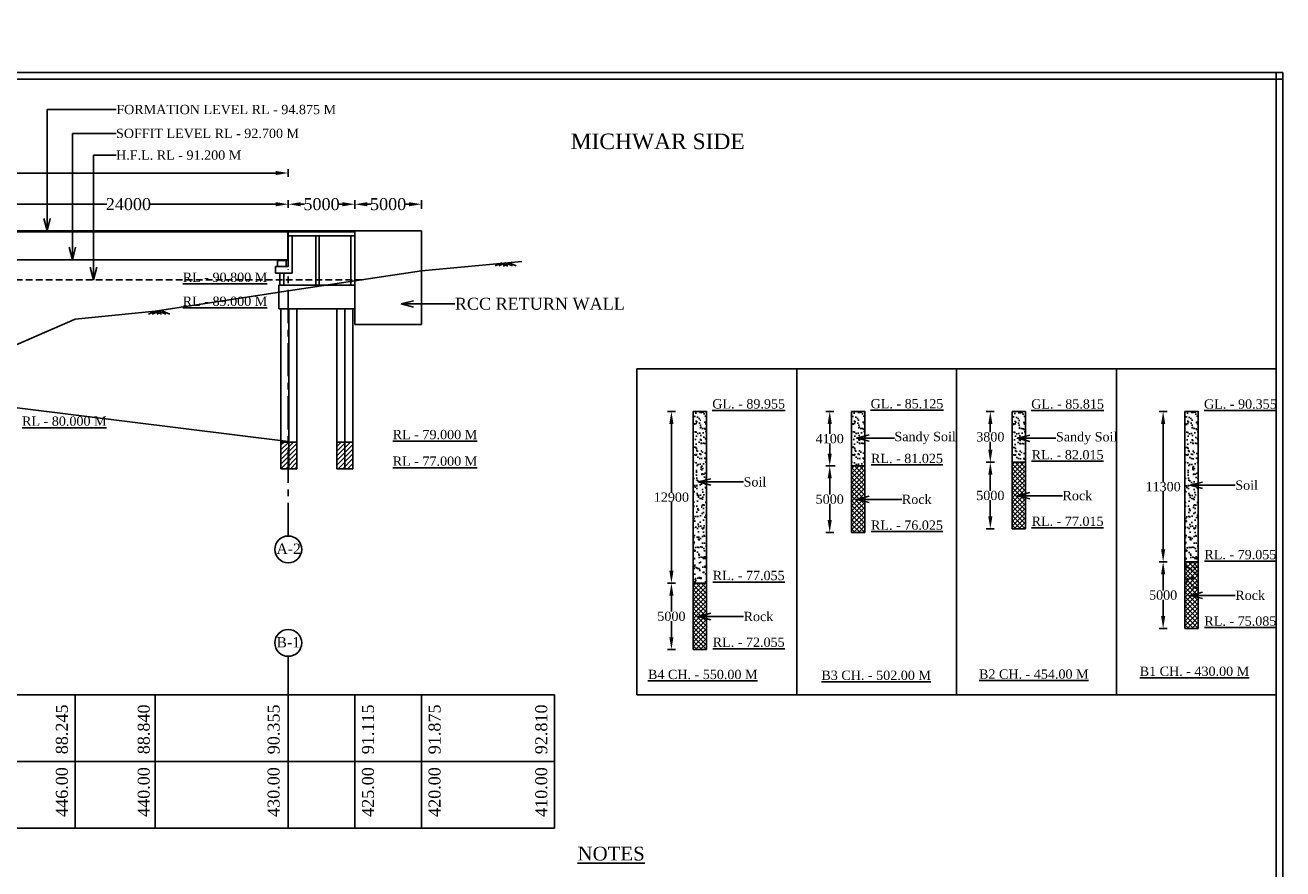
# Model space of a CAD drawing. Header units: millimetres. Extents: x 103078 to 7104496, y -104267 to 320261.
# Tile 8 of 12: x 506543 to 600978, y 187703 to 251101. Entities that reach past the tile are written whole.
import ezdxf

# ---------------------------------------------------------------- set-up
doc = ezdxf.new("R2010")
doc.units = ezdxf.units.MM
doc.header["$MEASUREMENT"] = 0
doc.linetypes.add('CENTERX2', pattern=[4, 2.5, -0.5, 0.5, -0.5])
doc.linetypes.add('HIDDEN', pattern=[0.375, 0.25, -0.125])
doc.layers.add('TEXT', color=7, linetype='Continuous')
doc.styles.get("Standard").update_dxf_attribs({"font": 'times.ttf'})
doc.styles.add('style1', font='txt.shx', dxfattribs={"height": 1})
doc.dimstyles.get("Standard").update_dxf_attribs({"dimtxt": 400, "dimasz": 215, "dimexe": 0.18, "dimexo": 0.0625, "dimgap": 0.09, "dimtad": 0, "dimtih": 1, "dimtoh": 1, "dimdec": 0, "dimzin": 4, "dimdsep": 46, "dimtxsty": 'Standard', "dimblk": 'OPEN90', "dimcen": 0, "dimadec": 0, "dimazin": 1, "dimtfac": 1, "dimtdec": 0, "dimtix": 1, "dimtofl": 0, "dimtmove": 0, "dimatfit": 3, "dimldrblk": 'OPEN30', "dimfxl": 0, "dimtolj": 1, "dimtzin": 0, "dimarcsym": 0})

# ---------------------------------------------------------------- blocks, each defined once
blk = doc.blocks.new('*D28')
at = {"color": 0, "linetype": 'Continuous', "lineweight": -2, "transparency": 16777216}
for p, q in [((502296.3096032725, 237364.3897662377), (502296.3096032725, 237944.142360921)), ((503231.3096032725, 237644.142360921), (512673.0400791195, 237644.142360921)), ((525361.3096032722, 237644.142360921), (515919.5791274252, 237644.142360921)), ((526296.3096032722, 237364.3897662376), (526296.3096032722, 237944.142360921))]:
    blk.add_line(p, q, dxfattribs=at)
at = {"color": 0, "linetype": 'Continuous', "transparency": 16777216}
for points in [[(503231.3096032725, 237799.9756942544), (503231.3096032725, 237488.3090275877), (502296.3096032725, 237644.142360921)], [(525361.3096032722, 237799.9756942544), (525361.3096032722, 237488.3090275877), (526296.3096032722, 237644.142360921)]]:
    blk.add_solid(points, dxfattribs=at)
at = {"layer": 'Defpoints', "color": 0, "linetype": 'Continuous', "transparency": 16777216}
for p in [(502296.3096032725, 237064.3897662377), (526296.3096032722, 237644.142360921), (526296.3096032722, 237064.3897662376)]:
    blk.add_point(p, dxfattribs=at)
at = {"color": 0, "linetype": 'Continuous', "transparency": 16777216, "insert": (514296.3096032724, 237644.142360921), "char_height": 900, "attachment_point": 5}
blk.add_mtext('\\A1;24000', dxfattribs=at)
blk = doc.blocks.new('*D29')
at = {"color": 0, "linetype": 'Continuous', "lineweight": -2, "transparency": 16777216}
for p, q in [((406296.3096032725, 239704.9055429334), (406296.3096032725, 240289.7956022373)), ((407231.3096032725, 239989.7956022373), (436459.1910409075, 239989.7956022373)), ((525361.3096032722, 239989.7956022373), (496133.4281656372, 239989.7956022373)), ((526296.3096032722, 239704.9055429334), (526296.3096032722, 240289.7956022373))]:
    blk.add_line(p, q, dxfattribs=at)
at = {"color": 0, "linetype": 'Continuous', "transparency": 16777216}
for points in [[(407231.3096032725, 240145.6289355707), (407231.3096032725, 239833.962268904), (406296.3096032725, 239989.7956022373)], [(525361.3096032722, 240145.6289355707), (525361.3096032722, 239833.962268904), (526296.3096032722, 239989.7956022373)]]:
    blk.add_solid(points, dxfattribs=at)
at = {"layer": 'Defpoints', "color": 0, "linetype": 'Continuous', "transparency": 16777216}
for p in [(526296.3096032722, 239989.7956022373), (406296.3096032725, 239404.9055429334), (526296.3096032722, 239404.9055429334)]:
    blk.add_point(p, dxfattribs=at)
at = {"color": 0, "linetype": 'Continuous', "transparency": 16777216, "insert": (466296.3096032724, 239989.7956022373), "char_height": 900, "attachment_point": 5}
blk.add_mtext('\\A1;{\\H1.11111x;LENGTH OF BRIDGE 120.00 M @ 5 SPAN 24.00M EACH (BETWEEN FACE OF DIRT WALL)}', dxfattribs=at)
blk = doc.blocks.new('*D96')
at = {"color": 0, "linetype": 'Continuous', "lineweight": -2, "transparency": 16777216}
for p, q in [((555366.1554156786, 222077.3873989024), (554768.1008004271, 222077.3873989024)), ((555068.1008004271, 221142.3873989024), (555068.1008004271, 215984.5440283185)), ((555068.1008004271, 210112.3873989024), (555068.1008004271, 215270.2307694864)), ((555290.5169263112, 209177.3873989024), (554768.1008004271, 209177.3873989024))]:
    blk.add_line(p, q, dxfattribs=at)
at = {"color": 0, "linetype": 'Continuous', "transparency": 16777216}
for points in [[(554912.2674670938, 221142.3873989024), (555223.9341337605, 221142.3873989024), (555068.1008004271, 222077.3873989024)], [(554912.2674670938, 210112.3873989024), (555223.9341337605, 210112.3873989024), (555068.1008004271, 209177.3873989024)]]:
    blk.add_solid(points, dxfattribs=at)
at = {"layer": 'Defpoints', "color": 0, "linetype": 'Continuous', "transparency": 16777216}
for p in [(555666.1554156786, 222077.3873989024), (555068.1008004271, 209177.3873989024), (555590.5169263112, 209177.3873989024)]:
    blk.add_point(p, dxfattribs=at)
at = {"color": 0, "linetype": 'Continuous', "transparency": 16777216, "insert": (555068.100800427, 215627.3873989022), "char_height": 900, "attachment_point": 5}
blk.add_mtext('\\A1;{\\H0.77778x;12900}', dxfattribs=at)
blk = doc.blocks.new('*D97')
at = {"color": 0, "linetype": 'Continuous', "lineweight": -2, "transparency": 16777216}
for p, q in [((555366.1554156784, 209177.3873989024), (554768.1008004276, 209177.3873989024)), ((555068.1008004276, 208242.3873989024), (555068.1008004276, 207033.5346526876)), ((555068.1008004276, 205112.3873989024), (555068.1008004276, 206321.2401451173)), ((555366.1554156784, 204177.3873989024), (554768.1008004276, 204177.3873989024))]:
    blk.add_line(p, q, dxfattribs=at)
at = {"color": 0, "linetype": 'Continuous', "transparency": 16777216}
for points in [[(554912.2674670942, 208242.3873989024), (555223.934133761, 208242.3873989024), (555068.1008004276, 209177.3873989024)], [(554912.2674670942, 205112.3873989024), (555223.934133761, 205112.3873989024), (555068.1008004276, 204177.3873989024)]]:
    blk.add_solid(points, dxfattribs=at)
at = {"layer": 'Defpoints', "color": 0, "linetype": 'Continuous', "transparency": 16777216}
for p in [(555666.1554156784, 209177.3873989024), (555068.1008004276, 204177.3873989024), (555666.1554156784, 204177.3873989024)]:
    blk.add_point(p, dxfattribs=at)
at = {"color": 0, "linetype": 'Continuous', "transparency": 16777216, "insert": (555068.1008004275, 206677.3873989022), "char_height": 900, "attachment_point": 5}
blk.add_mtext('\\A1;{\\H0.77778x;5000}', dxfattribs=at)
blk = doc.blocks.new('*D98')
at = {"color": 0, "linetype": 'Continuous', "lineweight": -2, "transparency": 16777216}
for p, q in [((567252.1637685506, 222077.3873989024), (566654.1091532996, 222077.3873989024)), ((566954.1091532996, 221142.3873989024), (566954.1091532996, 220383.5346526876)), ((566954.1091532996, 218912.3873989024), (566954.1091532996, 219671.2401451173)), ((567367.0806360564, 217977.3873989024), (566654.1091532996, 217977.3873989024))]:
    blk.add_line(p, q, dxfattribs=at)
at = {"color": 0, "linetype": 'Continuous', "transparency": 16777216}
for points in [[(566798.2758199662, 221142.3873989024), (567109.942486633, 221142.3873989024), (566954.1091532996, 222077.3873989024)], [(566798.2758199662, 218912.3873989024), (567109.942486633, 218912.3873989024), (566954.1091532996, 217977.3873989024)]]:
    blk.add_solid(points, dxfattribs=at)
at = {"layer": 'Defpoints', "color": 0, "linetype": 'Continuous', "transparency": 16777216}
for p in [(567552.1637685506, 222077.3873989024), (566954.1091532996, 217977.3873989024), (567667.0806360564, 217977.3873989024)]:
    blk.add_point(p, dxfattribs=at)
at = {"color": 0, "linetype": 'Continuous', "transparency": 16777216, "insert": (566954.1091532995, 220027.3873989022), "char_height": 900, "attachment_point": 5}
blk.add_mtext('\\A1;{\\H0.77778x;4100}', dxfattribs=at)
blk = doc.blocks.new('*D99')
at = {"color": 0, "linetype": 'Continuous', "lineweight": -2, "transparency": 16777216}
for p, q in [((567252.1637685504, 217977.3873989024), (566654.1091532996, 217977.3873989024)), ((566954.1091532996, 217042.3873989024), (566954.1091532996, 215833.5346526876)), ((566954.1091532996, 213912.3873989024), (566954.1091532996, 215121.2401451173)), ((567252.1637685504, 212977.3873989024), (566654.1091532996, 212977.3873989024))]:
    blk.add_line(p, q, dxfattribs=at)
at = {"color": 0, "linetype": 'Continuous', "transparency": 16777216}
for points in [[(566798.2758199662, 217042.3873989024), (567109.942486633, 217042.3873989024), (566954.1091532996, 217977.3873989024)], [(566798.2758199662, 213912.3873989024), (567109.942486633, 213912.3873989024), (566954.1091532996, 212977.3873989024)]]:
    blk.add_solid(points, dxfattribs=at)
at = {"layer": 'Defpoints', "color": 0, "linetype": 'Continuous', "transparency": 16777216}
for p in [(567552.1637685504, 217977.3873989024), (566954.1091532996, 212977.3873989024), (567552.1637685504, 212977.3873989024)]:
    blk.add_point(p, dxfattribs=at)
at = {"color": 0, "linetype": 'Continuous', "transparency": 16777216, "insert": (566954.1091532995, 215477.3873989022), "char_height": 900, "attachment_point": 5}
blk.add_mtext('\\A1;{\\H0.77778x;5000}', dxfattribs=at)
blk = doc.blocks.new('*D100')
at = {"color": 0, "linetype": 'Continuous', "lineweight": -2, "transparency": 16777216}
for p, q in [((592286.505227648, 222069.2436416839), (591688.4506124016, 222069.2436416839)), ((591988.4506124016, 221134.2436416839), (591988.4506124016, 216775.3908954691)), ((591988.4506124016, 211704.2436416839), (591988.4506124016, 216063.0963878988)), ((592287.1751661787, 210769.2436416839), (591688.4506124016, 210769.2436416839))]:
    blk.add_line(p, q, dxfattribs=at)
at = {"color": 0, "linetype": 'Continuous', "transparency": 16777216}
for points in [[(591832.6172790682, 221134.2436416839), (592144.283945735, 221134.2436416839), (591988.4506124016, 222069.2436416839)], [(591832.6172790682, 211704.2436416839), (592144.283945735, 211704.2436416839), (591988.4506124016, 210769.2436416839)]]:
    blk.add_solid(points, dxfattribs=at)
at = {"layer": 'Defpoints', "color": 0, "linetype": 'Continuous', "transparency": 16777216}
for p in [(592586.505227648, 222069.2436416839), (591988.4506124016, 210769.2436416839), (592587.1751661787, 210769.2436416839)]:
    blk.add_point(p, dxfattribs=at)
at = {"color": 0, "linetype": 'Continuous', "transparency": 16777216, "insert": (591988.4506124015, 216419.2436416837), "char_height": 900, "attachment_point": 5}
blk.add_mtext('\\A1;{\\H0.77778x;11300}', dxfattribs=at)
blk = doc.blocks.new('*D101')
at = {"color": 0, "linetype": 'Continuous', "lineweight": -2, "transparency": 16777216}
for p, q in [((592286.5052276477, 210769.2436416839), (591688.4506123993, 210769.2436416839)), ((591988.4506123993, 209834.2436416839), (591988.4506123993, 208625.3908954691)), ((591988.4506123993, 206704.2436416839), (591988.4506123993, 207913.0963878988)), ((592286.5052276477, 205769.2436416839), (591688.4506123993, 205769.2436416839))]:
    blk.add_line(p, q, dxfattribs=at)
at = {"color": 0, "linetype": 'Continuous', "transparency": 16777216}
for points in [[(591832.6172790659, 209834.2436416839), (592144.2839457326, 209834.2436416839), (591988.4506123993, 210769.2436416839)], [(591832.6172790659, 206704.2436416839), (592144.2839457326, 206704.2436416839), (591988.4506123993, 205769.2436416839)]]:
    blk.add_solid(points, dxfattribs=at)
at = {"layer": 'Defpoints', "color": 0, "linetype": 'Continuous', "transparency": 16777216}
for p in [(592586.5052276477, 210769.2436416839), (591988.4506123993, 205769.2436416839), (592586.5052276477, 205769.2436416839)]:
    blk.add_point(p, dxfattribs=at)
at = {"color": 0, "linetype": 'Continuous', "transparency": 16777216, "insert": (591988.4506123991, 208269.2436416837), "char_height": 900, "attachment_point": 5}
blk.add_mtext('\\A1;{\\H0.77778x;5000}', dxfattribs=at)
blk = doc.blocks.new('*D102')
at = {"color": 0, "linetype": 'Continuous', "lineweight": -2, "transparency": 16777216}
for p, q in [((579311.7400897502, 222058.1619467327), (578713.6854745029, 222058.1619467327)), ((579013.6854745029, 221123.1619467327), (579013.6854745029, 220514.3092005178)), ((579013.6854745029, 219193.1619467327), (579013.6854745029, 219802.0146929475)), ((579329.9906272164, 218258.1619467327), (578713.6854745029, 218258.1619467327))]:
    blk.add_line(p, q, dxfattribs=at)
at = {"color": 0, "linetype": 'Continuous', "transparency": 16777216}
for points in [[(578857.8521411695, 221123.1619467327), (579169.5188078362, 221123.1619467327), (579013.6854745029, 222058.1619467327)], [(578857.8521411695, 219193.1619467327), (579169.5188078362, 219193.1619467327), (579013.6854745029, 218258.1619467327)]]:
    blk.add_solid(points, dxfattribs=at)
at = {"layer": 'Defpoints', "color": 0, "linetype": 'Continuous', "transparency": 16777216}
for p in [(579611.7400897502, 222058.1619467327), (579013.6854745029, 218258.1619467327), (579629.9906272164, 218258.1619467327)]:
    blk.add_point(p, dxfattribs=at)
at = {"color": 0, "linetype": 'Continuous', "transparency": 16777216, "insert": (579013.6854745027, 220158.1619467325), "char_height": 900, "attachment_point": 5}
blk.add_mtext('\\A1;{\\H0.77778x;3800}', dxfattribs=at)
blk = doc.blocks.new('*D103')
at = {"color": 0, "linetype": 'Continuous', "lineweight": -2, "transparency": 16777216}
for p, q in [((579311.7400897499, 218258.1619467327), (578713.6854745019, 218258.1619467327)), ((579013.6854745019, 217323.1619467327), (579013.6854745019, 216114.3092005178)), ((579013.6854745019, 214193.1619467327), (579013.6854745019, 215402.0146929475)), ((579311.7400897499, 213258.1619467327), (578713.6854745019, 213258.1619467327))]:
    blk.add_line(p, q, dxfattribs=at)
at = {"color": 0, "linetype": 'Continuous', "transparency": 16777216}
for points in [[(578857.8521411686, 217323.1619467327), (579169.5188078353, 217323.1619467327), (579013.6854745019, 218258.1619467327)], [(578857.8521411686, 214193.1619467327), (579169.5188078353, 214193.1619467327), (579013.6854745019, 213258.1619467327)]]:
    blk.add_solid(points, dxfattribs=at)
at = {"layer": 'Defpoints', "color": 0, "linetype": 'Continuous', "transparency": 16777216}
for p in [(579611.7400897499, 218258.1619467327), (579013.6854745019, 213258.1619467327), (579611.7400897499, 213258.1619467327)]:
    blk.add_point(p, dxfattribs=at)
at = {"color": 0, "linetype": 'Continuous', "transparency": 16777216, "insert": (579013.6854745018, 215758.1619467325), "char_height": 900, "attachment_point": 5}
blk.add_mtext('\\A1;{\\H0.77778x;5000}', dxfattribs=at)
blk = doc.blocks.new('*D172')
at = {"color": 0, "linetype": 'Continuous', "lineweight": -2, "transparency": 16777216}
for p, q in [((531296.3096032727, 237299.331622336), (531296.3096032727, 237944.142360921)), ((532231.3096032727, 237644.142360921), (532522.7877359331, 237644.142360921)), ((535361.3096032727, 237644.142360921), (535069.8314706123, 237644.142360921)), ((536296.3096032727, 237299.3316223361), (536296.3096032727, 237944.142360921))]:
    blk.add_line(p, q, dxfattribs=at)
at = {"color": 0, "linetype": 'Continuous', "transparency": 16777216}
for points in [[(532231.3096032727, 237799.9756942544), (532231.3096032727, 237488.3090275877), (531296.3096032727, 237644.142360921)], [(535361.3096032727, 237799.9756942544), (535361.3096032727, 237488.3090275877), (536296.3096032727, 237644.142360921)]]:
    blk.add_solid(points, dxfattribs=at)
at = {"layer": 'Defpoints', "color": 0, "linetype": 'Continuous', "transparency": 16777216}
for p in [(531296.3096032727, 237644.142360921), (531296.3096032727, 236999.331622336), (536296.3096032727, 236999.3316223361)]:
    blk.add_point(p, dxfattribs=at)
at = {"color": 0, "linetype": 'Continuous', "transparency": 16777216, "insert": (533796.3096032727, 237644.142360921), "char_height": 900, "attachment_point": 5}
blk.add_mtext('\\A1;5000', dxfattribs=at)
blk = doc.blocks.new('*D173')
at = {"color": 0, "linetype": 'Continuous', "lineweight": -2, "transparency": 16777216}
for p, q in [((526296.3096032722, 237372.8101381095), (526296.3096032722, 237944.142360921)), ((527231.3096032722, 237644.142360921), (527522.7877359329, 237644.142360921)), ((530361.3096032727, 237644.142360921), (530069.8314706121, 237644.142360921)), ((531296.3096032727, 237372.8101381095), (531296.3096032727, 237944.142360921))]:
    blk.add_line(p, q, dxfattribs=at)
at = {"color": 0, "linetype": 'Continuous', "transparency": 16777216}
for points in [[(527231.3096032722, 237799.9756942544), (527231.3096032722, 237488.3090275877), (526296.3096032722, 237644.142360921)], [(530361.3096032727, 237799.9756942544), (530361.3096032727, 237488.3090275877), (531296.3096032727, 237644.142360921)]]:
    blk.add_solid(points, dxfattribs=at)
at = {"layer": 'Defpoints', "color": 0, "linetype": 'Continuous', "transparency": 16777216}
for p in [(526296.3096032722, 237072.8101381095), (531296.3096032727, 237644.142360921), (531296.3096032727, 237072.8101381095)]:
    blk.add_point(p, dxfattribs=at)
at = {"color": 0, "linetype": 'Continuous', "transparency": 16777216, "insert": (528796.3096032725, 237644.142360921), "char_height": 900, "attachment_point": 5}
blk.add_mtext('\\A1;5000', dxfattribs=at)

msp = doc.modelspace()

# ---------------------------------------------------------------- hatches: boundary and pattern name
at = {"linetype": 'Continuous'}
h = msp.add_hatch(color=0, dxfattribs=at)
h.dxf.hatch_style = 1
h.paths.add_polyline_path([(525996.3096032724, 233471.6969705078), (525646.3096032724, 233471.6969705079), (525646.3096032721, 233419.6969705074), (525996.3096032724, 233419.6969705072)])
h = msp.add_hatch(dxfattribs=at)
h.set_pattern_fill('AR-SAND', color=0, scale=300)
h.set_pattern_definition([(37.50000000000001, (-988455.3158725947, 472890.3911523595), (-18.89800743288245, 578.0471307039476), [0, -456, 0, -510, 0, -487.5]), (7.499999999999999, (-988455.3158725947, 472890.3911523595), (530.9330115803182, 846.6438195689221), [0, -246, 0, -411.0000000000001, 0, -157.5]), (327.5, (-988824.3158725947, 472890.3911523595), (934.2425585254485, 1.697716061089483), [0, -150, 0, -540, 0, -705]), (317.5, (-988824.3158725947, 472890.3911523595), (901.8379813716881, 263.3026694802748), [0, -75, 0, -354, 0, -405])])
h.paths.add_polyline_path([(557710.4483852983, 222077.3873989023), (556710.4483852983, 222077.3873989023), (556710.448385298, 209177.3873989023), (557710.4483852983, 209177.3873989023)])
h = msp.add_hatch(dxfattribs=at)
h.set_pattern_fill('AR-SAND', color=0, scale=300)
h.set_pattern_definition([(37.50000000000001, (-976569.3075197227, 472890.3911523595), (-18.89800743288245, 578.0471307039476), [0, -456, 0, -510, 0, -487.5]), (7.499999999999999, (-976569.3075197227, 472890.3911523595), (530.9330115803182, 846.6438195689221), [0, -246, 0, -411.0000000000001, 0, -157.5]), (327.5, (-976938.3075197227, 472890.3911523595), (934.2425585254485, 1.697716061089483), [0, -150, 0, -540, 0, -705]), (317.5, (-976938.3075197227, 472890.3911523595), (901.8379813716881, 263.3026694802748), [0, -75, 0, -354, 0, -405])])
h.paths.add_polyline_path([(569596.4567381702, 217977.3873989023), (569596.4567381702, 222077.3873989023), (568596.4567381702, 222077.3873989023), (568596.4567381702, 217977.3873989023)])
h = msp.add_hatch(dxfattribs=at)
h.set_pattern_fill('AR-SAND', color=0, scale=300)
h.set_pattern_definition([(37.50000000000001, (-964509.7311985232, 472871.1657001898), (-18.89800743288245, 578.0471307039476), [0, -456, 0, -510, 0, -487.5]), (7.499999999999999, (-964509.7311985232, 472871.1657001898), (530.9330115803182, 846.6438195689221), [0, -246, 0, -411.0000000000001, 0, -157.5]), (327.5, (-964878.7311985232, 472871.1657001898), (934.2425585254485, 1.697716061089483), [0, -150, 0, -540, 0, -705]), (317.5, (-964878.7311985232, 472871.1657001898), (901.8379813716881, 263.3026694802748), [0, -75, 0, -354, 0, -405])])
h.paths.add_polyline_path([(581656.0330593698, 218258.1619467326), (581656.0330593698, 222058.1619467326), (580656.0330593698, 222058.1619467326), (580656.0330593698, 218258.1619467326)])
h = msp.add_hatch(dxfattribs=at)
h.set_pattern_fill('AR-SAND', color=0, scale=300)
h.set_pattern_definition([(37.50000000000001, (-951534.9660606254, 472882.2473951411), (-18.89800743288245, 578.0471307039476), [0, -456, 0, -510, 0, -487.5]), (7.499999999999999, (-951534.9660606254, 472882.2473951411), (530.9330115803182, 846.6438195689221), [0, -246, 0, -411.0000000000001, 0, -157.5]), (327.5, (-951903.9660606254, 472882.2473951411), (934.2425585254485, 1.697716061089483), [0, -150, 0, -540, 0, -705]), (317.5, (-951903.9660606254, 472882.2473951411), (901.8379813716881, 263.3026694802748), [0, -75, 0, -354, 0, -405])])
h.paths.add_polyline_path([(594630.7981972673, 208769.2436416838), (594630.7981972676, 222069.2436416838), (593630.7981972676, 222069.2436416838), (593630.7981972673, 208769.2436416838)])
h = msp.add_hatch(dxfattribs=at)
h.set_pattern_fill('ANSI31', color=0, scale=2000)
h.set_pattern_definition([(45, (-1037268.703766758, 435599.9309059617), (-176.7766952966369, 176.7766952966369), [])])
h.paths.add_polyline_path([(526346.3096032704, 219771.6969705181), (526946.3096032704, 219771.696970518), (526946.3096032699, 217771.696970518), (526346.3096032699, 217771.6969705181)])
h.paths.add_polyline_path([(525746.3096032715, 219771.6969705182), (526346.3096032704, 219771.6969705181), (526346.3096032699, 217771.6969705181), (525746.3096032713, 217771.6969705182)])
h = msp.add_hatch(dxfattribs=at)
h.set_pattern_fill('ANSI31', color=0, scale=2000)
h.set_pattern_definition([(45, (-1041468.703766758, 435599.9309059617), (-176.7766952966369, 176.7766952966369), [])])
h.paths.add_polyline_path([(530546.3096032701, 219771.6969705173), (531146.3096032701, 219771.6969705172), (531146.3096032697, 217771.6969705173), (530546.3096032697, 217771.6969705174)])
h.paths.add_polyline_path([(529946.3096032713, 219771.6969705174), (530546.3096032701, 219771.6969705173), (530546.3096032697, 217771.6969705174), (529946.3096032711, 217771.6969705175)])
h = msp.add_hatch(dxfattribs=at)
h.set_pattern_fill('ANSI37', color=0, scale=2000)
h.set_pattern_definition([(45, (-964509.7311985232, 482021.1657001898), (-176.7766952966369, 176.7766952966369), []), (135, (-964509.7311985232, 482021.1657001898), (-176.7766952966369, -176.7766952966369), [])])
h.paths.add_polyline_path([(581656.0330593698, 218258.1619467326), (580656.0330593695, 218258.1619467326), (580656.0330593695, 213258.1619467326), (581656.0330593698, 213258.1619467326)])
h = msp.add_hatch(dxfattribs=at)
h.set_pattern_fill('ANSI37', color=0, scale=2000)
h.set_pattern_definition([(45, (-976569.3075197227, 481740.3911523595), (-176.7766952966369, 176.7766952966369), []), (135, (-976569.3075197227, 481740.3911523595), (-176.7766952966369, -176.7766952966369), [])])
h.paths.add_polyline_path([(569596.4567381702, 217977.3873989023), (568596.45673817, 217977.3873989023), (568596.45673817, 212977.3873989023), (569596.4567381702, 212977.3873989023)])
h = msp.add_hatch(dxfattribs=at)
h.set_pattern_fill('ANSI37', color=0, scale=2000)
h.set_pattern_definition([(45, (-951534.9660606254, 474532.2473951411), (-176.7766952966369, 176.7766952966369), []), (135, (-951534.9660606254, 474532.2473951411), (-176.7766952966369, -176.7766952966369), [])])
h.paths.add_polyline_path([(594630.7981972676, 210769.2436416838), (593630.7981972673, 210769.2436416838), (593630.7981972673, 205769.2436416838), (594630.7981972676, 205769.2436416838)])
h = msp.add_hatch(dxfattribs=at)
h.set_pattern_fill('ANSI37', color=0, scale=2000)
h.set_pattern_definition([(45, (-988455.3158725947, 472940.3911523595), (-176.7766952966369, 176.7766952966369), []), (135, (-988455.3158725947, 472940.3911523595), (-176.7766952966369, -176.7766952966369), [])])
h.paths.add_polyline_path([(557710.4483852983, 209177.3873989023), (556710.448385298, 209177.3873989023), (556710.448385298, 204177.3873989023), (557710.4483852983, 204177.3873989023)])

# ---------------------------------------------------------------- linework, layer by layer
at = {"color": 0, "linetype": 'Continuous'}
for p, q in [((376865.584901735, 247536.3795173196), (600977.6387364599, 247536.3795173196)), ((600477.6387364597, 90605.40946370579, -22500), (600477.6387364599, 247536.3795173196, -22500)), ((600977.6387364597, 90605.40946370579, -22500), (600977.6387364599, 247536.3795173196, -22500)), ((376865.5849017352, 247036.3795173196), (600977.6387364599, 247036.3795173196)), ((531296.309603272, 231571.6969705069), (525596.3096032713, 231571.6969705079)), ((531296.3096032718, 229771.6969705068), (525596.3096032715, 229771.6969705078)), ((531296.3096032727, 228596.6969705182), (536296.3096032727, 228596.6969705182)), ((600477.6387364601, 225276.7748005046), (552477.6387364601, 225276.7748005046)), ((552477.6387364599, 200771.6969705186, -22500), (552477.6387364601, 225276.7748005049, -22500)), ((564477.6387364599, 200771.6969705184, -22500), (564477.6387364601, 225276.7748005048, -22500)), ((576477.6387364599, 200771.6969705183, -22500), (576477.6387364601, 225276.7748005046, -22500)), ((588477.6387364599, 200771.6969705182, -22500), (588477.6387364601, 225276.7748005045, -22500)), ((556710.4483852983, 222077.3873989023), (556710.448385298, 204177.3873989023)), ((556710.4483852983, 222077.3873989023), (557710.4483852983, 222077.3873989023)), ((557710.4483852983, 222077.3873989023), (557710.4483852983, 204177.3873989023)), ((568596.4567381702, 222077.3873989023), (568596.4567381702, 212977.3873989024)), ((568596.4567381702, 222077.3873989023), (569596.4567381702, 222077.3873989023)), ((569596.4567381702, 222077.3873989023), (569596.4567381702, 212977.3873989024)), ((580656.0330593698, 222058.1619467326), (580656.0330593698, 213258.1619467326)), ((580656.0330593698, 222058.1619467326), (581656.0330593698, 222058.1619467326)), ((581656.0330593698, 222058.1619467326), (581656.0330593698, 213258.1619467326)), ((593630.7981972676, 222069.2436416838), (593630.7981972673, 205769.2436416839)), ((593630.7981972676, 222069.2436416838), (594630.7981972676, 222069.2436416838)), ((594630.7981972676, 222069.2436416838), (594630.7981972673, 205769.2436416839)), ((526946.3096032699, 219771.696970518), (525746.3096032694, 219771.6969705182)), ((531146.3096032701, 219771.6969705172), (529946.3096032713, 219771.6969705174)), ((580656.0330593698, 218258.1619467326), (581656.0330593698, 218258.1619467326)), ((526946.3096032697, 217771.696970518), (525746.309603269, 217771.6969705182)), ((531146.3096032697, 217771.6969705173), (529946.3096032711, 217771.6969705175)), ((568596.4567381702, 217977.3873989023), (569596.4567381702, 217977.3873989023)), ((568596.4567381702, 212977.3873989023), (569596.4567381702, 212977.3873989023)), ((580656.0330593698, 213258.1619467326), (581656.0330593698, 213258.1619467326)), ((593630.7981972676, 210769.2436416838), (594630.7981972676, 210769.2436416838)), ((556710.4483852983, 209177.3873989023), (557710.4483852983, 209177.3873989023)), ((593630.7981972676, 205769.2436416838), (594630.7981972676, 205769.2436416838)), ((556710.4483852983, 204177.3873989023), (557710.4483852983, 204177.3873989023)), ((526296.309603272, 203674.2763632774), (526296.3096032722, 190771.696970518))]:
    msp.add_line(p, q, dxfattribs=at)
at = {"color": 0}
for p, q in [((536296.3096032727, 235646.6969705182), (406336.3096032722, 235646.6969705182)), ((531296.3096032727, 235571.6969705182), (406336.3096032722, 235571.6969705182)), ((526256.3096032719, 233471.6969705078), (526256.3096032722, 235646.6969705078)), ((526296.309603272, 235646.6969705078), (531296.3096032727, 235646.6969705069)), ((526296.309603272, 232971.6969705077), (526296.3096032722, 235646.6969705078)), ((526296.309603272, 235571.6969705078), (531296.3096032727, 235571.6969705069)), ((526296.309603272, 235271.6969705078), (531296.3096032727, 235271.6969705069)), ((526596.3096032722, 232471.6969705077), (526596.309603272, 235271.6969705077)), ((528371.3096032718, 231571.6969705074), (528371.3096032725, 235271.6969705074)), ((528621.3096032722, 231571.6969705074), (528621.3096032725, 235271.6969705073)), ((530996.309603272, 231571.6969705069), (530996.3096032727, 235271.6969705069)), ((531296.3096032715, 228596.6969705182), (531296.3096032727, 235646.6969705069)), ((536296.3096032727, 228596.6969705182), (536296.3096032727, 235646.6969705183)), ((526296.3096032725, 233471.6969705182), (406336.309603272, 233471.6969705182)), ((525496.3096032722, 232971.6969705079), (525496.3096032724, 233419.6969705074)), ((525496.3096032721, 233419.6969705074), (526146.3096032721, 233419.696970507)), ((525646.3096032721, 233419.6969705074), (525646.3096032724, 233471.6969705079)), ((525996.3096032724, 233419.6969705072), (525996.3096032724, 233471.6969705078)), ((526146.3096032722, 232971.6969705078), (526146.3096032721, 233419.696970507)), ((525346.309603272, 232971.6969705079), (526296.309603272, 232971.6969705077)), ((525346.309603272, 232471.6969705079), (525346.309603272, 232971.6969705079)), ((525346.309603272, 232471.6969705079), (526596.3096032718, 232471.6969705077)), ((525671.309603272, 231571.6969705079), (525671.3096032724, 232471.6969705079)), ((525971.309603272, 231571.6969705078), (525971.309603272, 232471.6969705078)), ((542338.7979991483, 233243.2640246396), (541825.6147744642, 233016.680275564)), ((542338.7979991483, 233243.2640246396), (541825.6147744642, 233016.680275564)), ((542616.8953592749, 233233.8087143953), (542103.7121345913, 233007.2249653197)), ((542616.8953592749, 233233.8087143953), (542103.7121345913, 233007.2249653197)), ((542282.7592610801, 233222.4480870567), (542795.9424857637, 232995.8643379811)), ((542282.7592610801, 233222.4480870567), (542795.9424857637, 232995.8643379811)), ((542951.0314574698, 233222.4480870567), (542437.8482327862, 232995.8643379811)), ((542951.0314574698, 233222.4480870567), (542437.8482327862, 232995.8643379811)), ((542616.8953592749, 233233.8087143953), (543130.0785839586, 233007.2249653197)), ((542616.8953592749, 233233.8087143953), (543130.0785839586, 233007.2249653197)), ((542894.9927194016, 233243.2640246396), (543408.1759440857, 233016.680275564)), ((542894.9927194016, 233243.2640246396), (543408.1759440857, 233016.680275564)), ((525596.3096032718, 229771.6969705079), (525596.3096032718, 231571.6969705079)), ((516327.5188926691, 229618.632936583), (515814.335667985, 229392.0491875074)), ((516327.5188926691, 229618.632936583), (515814.335667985, 229392.0491875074)), ((516605.6162527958, 229609.1776263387), (516092.4330281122, 229382.5938772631)), ((516605.6162527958, 229609.1776263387), (516092.4330281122, 229382.5938772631)), ((516271.4801546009, 229597.8169990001), (516784.6633792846, 229371.2332499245)), ((516271.4801546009, 229597.8169990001), (516784.6633792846, 229371.2332499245)), ((516939.7523509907, 229597.8169990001), (516426.569126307, 229371.2332499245)), ((516939.7523509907, 229597.8169990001), (516426.569126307, 229371.2332499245)), ((516605.6162527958, 229609.1776263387), (517118.7994774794, 229382.5938772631)), ((516605.6162527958, 229609.1776263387), (517118.7994774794, 229382.5938772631)), ((516883.7136129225, 229618.632936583), (517396.8968376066, 229392.0491875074)), ((516883.7136129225, 229618.632936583), (517396.8968376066, 229392.0491875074)), ((525746.3096032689, 217771.6969705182), (525746.3096032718, 229771.6969705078)), ((526346.3096032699, 217771.6969705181), (526346.3096032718, 229771.6969705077)), ((526946.3096032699, 217771.696970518), (526946.3096032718, 229771.6969705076)), ((529946.3096032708, 217771.6969705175), (529946.3096032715, 229771.6969705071)), ((530546.3096032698, 217771.6969705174), (530546.3096032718, 229771.696970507)), ((531146.3096032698, 217771.6969705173), (531146.3096032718, 229771.6969705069)), ((546296.309603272, 200771.6969705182), (381160.7046197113, 200771.6969705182)), ((546296.309603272, 200771.6969705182), (431696.3096032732, 200771.6969705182)), ((510296.309603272, 190771.696970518), (510296.309603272, 200771.6969705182)), ((516296.309603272, 190771.696970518), (516296.309603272, 200771.6969705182)), ((531296.3096032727, 190771.696970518), (531296.3096032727, 200771.6969705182)), ((536296.309603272, 190771.696970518), (536296.309603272, 200771.6969705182)), ((546296.309603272, 190771.696970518), (546296.309603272, 200771.6969705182)), ((600477.6387364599, 200771.6969705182), (552477.6387364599, 200771.6969705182)), ((546296.3096032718, 195771.6969705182), (381160.7046197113, 195771.6969705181)), ((546296.3096032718, 190771.696970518), (381160.7046197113, 190771.696970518))]:
    msp.add_line(p, q, dxfattribs=at)
at = {"color": 0, "linetype": 'CENTERX2', "ltscale": 1000}
for p, q in [((526296.3096032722, 233971.6969705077), (526296.309603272, 232971.6969705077)), ((526296.3096032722, 212714.7647511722), (526296.3096032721, 232736.0007857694))]:
    msp.add_line(p, q, dxfattribs=at)
at = {"color": 0, "linetype": 'HIDDEN', "ltscale": 2000}
msp.add_line((531855.5201295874, 231971.6969705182), (391454.390695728, 231971.6969705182), dxfattribs=at)
at = {"color": 0, "linetype": 'Continuous'}
for points in [[(378607.4990218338, 233249.8682487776), (381296.309603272, 233026.6969705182), (391296.309603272, 232076.6969705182), (401296.309603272, 231116.6969705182), (411296.309603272, 230336.6969705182), (421296.309603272, 229206.6969705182), (431296.309603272, 229491.6969705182), (436296.309603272, 228856.6969705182), (438296.309603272, 226796.6969705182), (444296.309603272, 225876.6969705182), (454296.309603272, 225896.6969705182), (464296.309603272, 226156.6969705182), (474296.309603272, 226236.6969705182), (484296.309603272, 226456.6969705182), (494296.309603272, 227316.6969705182), (504296.309603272, 226406.6969705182), (510296.309603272, 229016.6969705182), (516296.309603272, 229611.6969705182), (526296.309603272, 231126.6969705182), (536296.309603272, 232646.6969705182), (543845.5079257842, 233352.5470136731)], [(406296.309603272, 217826.6969705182), (454296.309603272, 221796.6969705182), (502296.3096032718, 222786.6969705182), (526296.309603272, 219826.6969705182)]]:
    msp.add_lwpolyline(points, dxfattribs=at)
for centre in [(526296.309603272, 211705.661432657), (526296.309603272, 204683.3796817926)]:
    msp.add_circle(centre, 1009.103318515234, dxfattribs=at)

# ---------------------------------------------------------------- texts
at = {"color": 0, "linetype": 'Continuous', "attachment_point": 4}
for s, insert, char_height in [('FORMATION LEVEL RL - 94.875 M', (513385.2355230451, 244754.4072155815), 700), ('SOFFIT LEVEL RL - 92.700 M', (513366.0257842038, 242961.7493064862), 700), ('H.F.L. RL - 91.200 M', (513372.8533419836, 241328.6133261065), 700), ('RCC RETURN WALL', (538806.9763104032, 230155.5887829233), 900), ('Sandy Soil', (571812.6717466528, 220075.1612019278), 700), ('Sandy Soil', (583942.3607215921, 220055.935749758), 700), ('Soil', (560487.4778327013, 216778.2074801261), 700), ('Soil', (597407.8276446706, 216529.2257254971), 700), ('Rock', (572373.4861855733, 215464.4479794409), 700), ('Rock', (584433.0625067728, 215745.2225272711), 700), ('Rock', (597407.8276446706, 208256.3042222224), 700), ('Rock', (560487.4778327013, 206664.4479794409), 700)]:
    msp.add_mtext(s, dxfattribs=dict(at, insert=insert, char_height=char_height))
at = {"color": 0, "style": 'style1'}
for s, insert, char_height, attachment_point in [('{\\fTimes New Roman|b0|i0|c0|p18;MICHWAR SIDE}', (560572.4991015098, 242952.5402317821), 1166.4, 3), ('{\\fTimes New Roman|b0|i0|c0|p18;\\LNOTES}', (548018.6501272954, 189368.7463168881, -22500), 1036.8, 1)]:
    msp.add_mtext(s, dxfattribs=dict(at, insert=insert, char_height=char_height, attachment_point=attachment_point))
at = {"color": 0, "char_height": 780, "width": 7199.580837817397, "attachment_point": 1}
for s, insert in [('A-2', (525413.5937209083, 212145.2624712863)), ('B-1', (525413.5937209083, 205122.980720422))]:
    msp.add_mtext(s, dxfattribs=dict(at, insert=insert))
at = {"color": 0, "char_height": 900.0000000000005, "attachment_point": 7, "rotation": 90.00000000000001}
for s, insert in [('88.245', (509767.8972836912, 196317.0248626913)), ('88.840', (515913.5973122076, 196317.0248626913)), ('90.355', (525666.6888584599, 196317.0248626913)), ('91.115', (532752.0967094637, 196317.0248626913)), ('91.875', (537752.096709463, 196317.0248626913)), ('92.810', (545766.7719660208, 196317.0248626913)), ('446.00', (509767.8972836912, 191606.4360110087)), ('440.00', (515913.5973122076, 191606.4360110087)), ('430.00', (525666.6888584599, 191606.4360110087)), ('425.00', (532752.0967094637, 191606.4360110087)), ('420.00', (537752.096709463, 191606.4360110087)), ('410.00', (545766.7719660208, 191606.4360110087))]:
    msp.add_mtext(s, dxfattribs=dict(at, insert=insert))
at = {"layer": 'TEXT', "color": 0, "char_height": 700, "attachment_point": 2}
for s, insert, width in [('{\\LRL - 90.800 M}', (521550.9926904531, 232502.6674524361), 16322.94145576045), ('{\\LRL - 89.000 M}', (521550.9926904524, 230702.667452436), 16322.94145576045), ('{\\LGL. - 89.955}', (560870.1604465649, 222995.7020004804), 6033.947347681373), ('{\\LGL. - 85.125}', (572756.1687994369, 223005.137766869), 6033.947347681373), ('{\\LGL. - 85.815}', (584815.7451206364, 222986.008109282), 6033.947347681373), ('{\\LGL. - 90.355}', (597790.5102585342, 222982.4691560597), 6033.947347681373), ('{\\LRL - 80.000 M}', (509485.2079461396, 221694.3093751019), 16322.94145576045), ('{\\LRL - 79.000 M}', (537316.140106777, 220689.2660824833), 16322.94145576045), ('{\\LRL. - 82.015}', (584815.7451206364, 219171.2258077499), 6033.947347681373), ('{\\LRL - 77.000 M}', (537316.140106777, 218689.2660824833), 16322.94145576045), ('{\\LRL. - 81.025}', (572756.1687994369, 218893.1095595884), 6033.947347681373), ('{\\LRL. - 76.025}', (572756.1687994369, 213882.6918987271), 6033.947347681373), ('{\\LRL. - 77.015}', (584815.7451206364, 214171.2976536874), 6033.947347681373), ('{\\LRL. - 79.055}', (597790.5102585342, 211667.6569187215), 6033.947347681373), ('{\\LRL. - 77.055}', (560870.1604465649, 210097.510123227), 6033.947347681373), ('{\\LRL. - 75.085}', (597790.5102585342, 206671.117498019), 6033.947347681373), ('{\\LRL. - 72.055}', (560870.1604465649, 205082.4524122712), 6033.947347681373), ('{\\LB4 CH. - 550.00 M}', (557420.1569108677, 202663.9499540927), 9105.338387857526), ('{\\LB3 CH. - 502.00 M}', (570441.7452236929, 202598.6461689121), 9105.338387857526), ('{\\LB2 CH. - 454.00 M}', (582279.8248731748, 202688.0007101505), 9105.338387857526), ('{\\LB1 CH. - 430.00 M}', (594340.506722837, 202900.1662028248), 9105.338387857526)]:
    msp.add_mtext(s, dxfattribs=dict(at, insert=insert, width=width))

# ---------------------------------------------------------------- dimensions: what is measured, and where the dimension line sits
at = {"color": 0, "linetype": 'Continuous'}
dim = msp.add_linear_dim(base=(526296.3096032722, 239989.7956022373), p1=(406296.3096032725, 239404.9055429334), p2=(526296.3096032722, 239404.9055429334), text='{\\H1.11111x;LENGTH OF BRIDGE 120.00 M @ 5 SPAN 24.00M EACH (BETWEEN FACE OF DIRT WALL)}', dimstyle='Standard', override={"dimtxt": 900, "dimasz": 935, "dimexe": 300, "dimexo": 300, "dimfxl": 300}, dxfattribs=at)
dim.commit()
dim.dimension.update_dxf_attribs({"geometry": '*D29', "text_midpoint": (466296.3096032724, 239989.7956022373)})
for base, p1, p2, picture, middle in [((526296.3096032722, 237644.142360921), (502296.3096032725, 237064.3897662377), (526296.3096032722, 237064.3897662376), '*D28', (514296.3096032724, 237644.142360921)), ((531296.3096032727, 237644.142360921), (526296.3096032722, 237072.8101381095), (531296.3096032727, 237072.8101381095), '*D173', (528796.3096032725, 237644.142360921))]:
    dim = msp.add_linear_dim(base=base, p1=p1, p2=p2, dimstyle='Standard', override={"dimtxt": 900, "dimasz": 935, "dimexe": 300, "dimexo": 300, "dimfxl": 300}, dxfattribs=at)
    dim.commit()
    dim.dimension.update_dxf_attribs({"geometry": picture, "text_midpoint": middle})
dim = msp.add_linear_dim(base=(531296.3096032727, 237644.142360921), p1=(536296.3096032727, 236999.3316223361), p2=(531296.3096032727, 236999.331622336), angle=180, dimstyle='Standard', override={"dimtxt": 900, "dimasz": 935, "dimexe": 300, "dimexo": 300, "dimfxl": 300}, dxfattribs=at)
dim.commit()
dim.dimension.update_dxf_attribs({"geometry": '*D172', "text_midpoint": (533796.3096032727, 237644.142360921)})
for base, p1, p2, picture, middle in [((555068.1008004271, 209177.3873989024), (555666.1554156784, 222077.3873989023), (555590.516926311, 209177.3873989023), '*D96', (555068.100800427, 215627.3873989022)), ((566954.1091532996, 217977.3873989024), (567552.1637685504, 222077.3873989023), (567667.0806360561, 217977.3873989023), '*D98', (566954.1091532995, 220027.3873989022)), ((579013.6854745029, 218258.1619467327), (579611.7400897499, 222058.1619467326), (579629.9906272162, 218258.1619467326), '*D102', (579013.6854745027, 220158.1619467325)), ((591988.4506124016, 210769.2436416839), (592586.5052276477, 222069.2436416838), (592587.1751661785, 210769.2436416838), '*D100', (591988.4506124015, 216419.2436416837)), ((579013.6854745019, 213258.1619467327), (579611.7400897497, 218258.1619467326), (579611.7400897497, 213258.1619467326), '*D103', (579013.6854745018, 215758.1619467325)), ((566954.1091532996, 212977.3873989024), (567552.1637685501, 217977.3873989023), (567552.1637685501, 212977.3873989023), '*D99', (566954.1091532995, 215477.3873989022)), ((591988.4506123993, 205769.2436416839), (592586.5052276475, 210769.2436416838), (592586.5052276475, 205769.2436416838), '*D101', (591988.4506123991, 208269.2436416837)), ((555068.1008004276, 204177.3873989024), (555666.1554156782, 209177.3873989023), (555666.1554156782, 204177.3873989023), '*D97', (555068.1008004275, 206677.3873989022))]:
    dim = msp.add_linear_dim(base=base, p1=p1, p2=p2, angle=90, text='{\\H0.77778x;<>}', dimstyle='Standard', override={"dimtxt": 900, "dimasz": 935, "dimexe": 300, "dimexo": 300, "dimfxl": 300}, dxfattribs=at)
    dim.commit()
    dim.dimension.update_dxf_attribs({"geometry": picture, "text_midpoint": middle})

# ---------------------------------------------------------------- leaders
at = {"color": 0, "linetype": 'Continuous', "annotation_type": 0, "has_hookline": 1, "hookline_direction": 0}
for points, text_width in [([(508185.6362139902, 235642.7765171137), (508185.6362139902, 244754.4072155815), (513385.145523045, 244754.4072155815)], 16096.46719538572), ([(510092.6801444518, 233476.2682750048), (510092.6801444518, 242961.7493064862), (513365.9357842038, 242961.7493064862)], 13350.46863734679), ([(511677.2521562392, 231975.0893321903), (511677.2521562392, 241328.6133261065), (513372.7633419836, 241328.6133261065)], 9148.44989185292), ([(534779.801132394, 230155.5887829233), (537204.2714324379, 230155.5887829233), (538806.8863104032, 230155.5887829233)], 12425.45061283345), ([(568974.7725024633, 220075.1612019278), (571523.7301532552, 220075.1612019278), (571812.5817466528, 220075.1612019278)], 4422.56669069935), ([(581034.3488236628, 220055.935749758), (583583.3064744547, 220055.935749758), (583942.2707215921, 220055.935749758)], 4422.56669069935), ([(557088.7641495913, 216778.2074801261), (559637.7218003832, 216778.2074801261), (560487.3878327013, 216778.2074801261)], 1580.173035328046), ([(594009.1139615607, 216529.2257254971), (596558.0716123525, 216529.2257254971), (597407.7376446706, 216529.2257254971)], 1580.173035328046), ([(568974.7725024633, 215464.4479794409), (571523.7301532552, 215464.4479794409), (572373.3961855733, 215464.4479794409)], 2170.15140591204), ([(581034.3488236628, 215745.2225272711), (583583.3064744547, 215745.2225272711), (584432.9725067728, 215745.2225272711)], 2170.15140591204), ([(594009.1139615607, 208256.3042222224), (596558.0716123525, 208256.3042222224), (597407.7376446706, 208256.3042222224)], 2170.15140591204), ([(557088.7641495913, 206664.4479794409), (559637.7218003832, 206664.4479794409), (560487.3878327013, 206664.4479794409)], 2170.15140591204)]:
    msp.add_leader(points, dimstyle='Standard', override={"dimtxt": 900, "dimasz": 935, "dimexe": 300, "dimexo": 300, "dimfxl": 300}, dxfattribs=dict(at, text_width=text_width))

doc.saveas('drawing.dxf')
